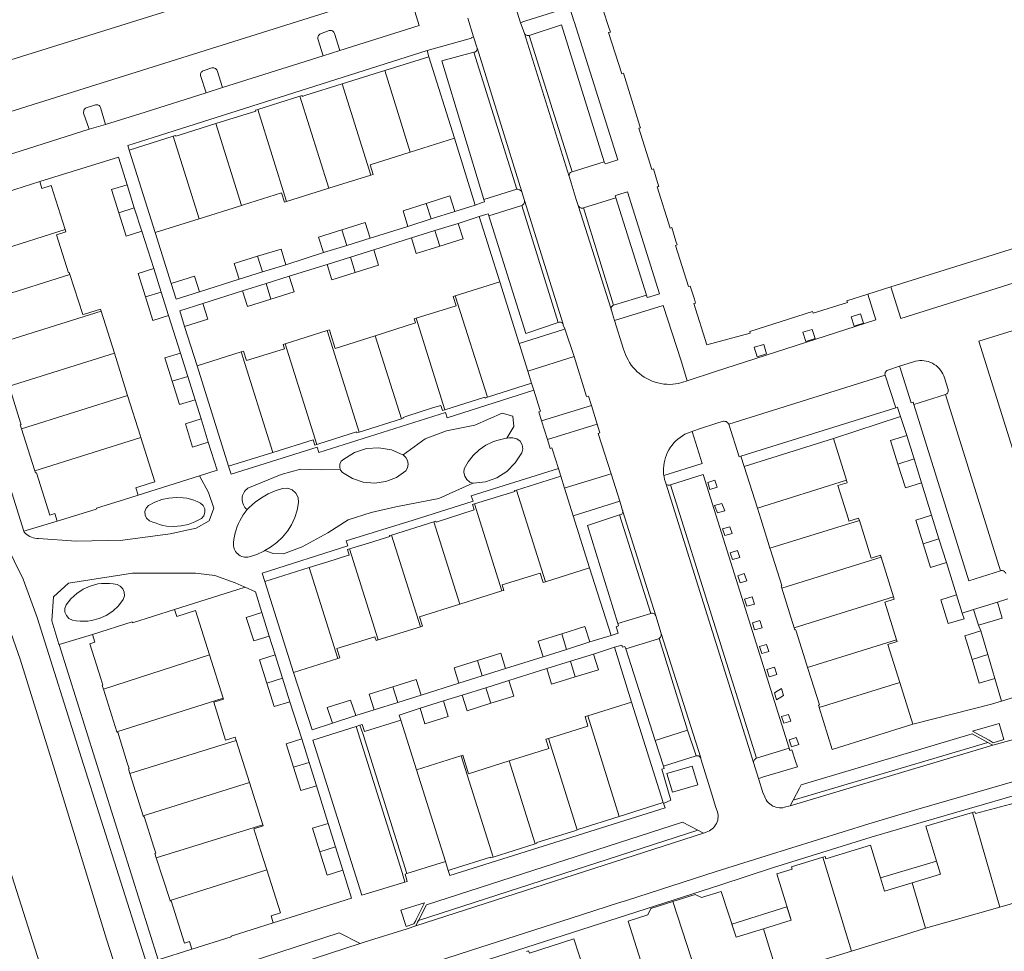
# Model space of a CAD drawing. Header units: metres. Extents: x 89888 to 94270, y 464165 to 468904.
# Tile 43 of 256: x 90876 to 90997, y 465844 to 465958. Entities that reach past the tile are written whole.
import ezdxf

# ---------------------------------------------------------------- set-up
doc = ezdxf.new("R2010")
doc.units = ezdxf.units.M
for name, color, linetype, lineweight in [('B_BEBOUWINGSGRENS_0', 251, 'CONTINUOUS', 13), ('B_LUIFEL_1', 251, 'CONTINUOUS', 13), ('B_OVERBOUWLIJN_LIJN_0', 251, 'CONTINUOUS', 13), ('B_TUSSENMUUR_0', 251, 'CONTINUOUS', 13), ('G_GRENS_ALGEMEEN_0', 251, 'CONTINUOUS', 13), ('T_CULTUURGRENS_0', 251, 'CONTINUOUS', 13), ('T_HEK_0', 251, 'CONTINUOUS', 13), ('T_MUUR_30CM_0', 251, 'CONTINUOUS', 13), ('T_WALBESCHERMING_0', 251, 'CONTINUOUS', 13), ('V_WEGGRENS_0', 251, 'CONTINUOUS', 13)]:
    doc.layers.add(name, color=color, linetype=linetype, lineweight=lineweight)

msp = doc.modelspace()

# ---------------------------------------------------------------- linework, layer by layer
at = {"layer": 'B_BEBOUWINGSGRENS_0'}
for p, q in [((90920.86, 465951.71), (90926.25, 465953.4)), ((90926.25, 465953.4), (90929.39, 465943.44)), ((90915.68, 465950.09), (90920.86, 465951.71)), ((90905.37, 465946.96), (90910.5, 465948.57)), ((90889.64, 465942.01), (90895.04, 465943.71)), ((90929.39, 465943.44), (90923.97, 465941.73)), ((90892.82, 465931.92), (90889.64, 465942.01)), ((90919.18, 465938.95), (90914.03, 465937.33)), ((90889.4, 465937.77), (90890.29, 465934.93)), ((90890.29, 465934.93), (90891.2, 465932.09)), ((90929.4, 465934.49), (90926.53, 465933.59)), ((90898.22, 465933.61), (90892.82, 465931.92)), ((90926.53, 465933.59), (90923.69, 465932.68)), ((90924.12, 465931.28), (90926.98, 465932.16)), ((90926.98, 465932.16), (90929.84, 465933.05)), ((90919.1, 465931.24), (90916.23, 465930.35)), ((91001.71, 465931.27), (90982.64, 465925.28)), ((90916.23, 465930.35), (90913.37, 465929.47)), ((90916.68, 465928.93), (90919.52, 465929.83)), ((90913.82, 465928.03), (90916.68, 465928.93)), ((90892.66, 465927.52), (90893.56, 465924.66)), ((90908.8, 465928), (90905.93, 465927.11)), ((90905.93, 465927.11), (90903.07, 465926.22)), ((90906.37, 465925.7), (90909.21, 465926.59)), ((90895.4, 465923.79), (90894.79, 465925.72)), ((90903.51, 465924.79), (90906.37, 465925.7)), ((90929.47, 465924.18), (90934.9, 465925.91)), ((90934.9, 465925.91), (90937.27, 465918.38)), ((90982.64, 465925.28), (90979.85, 465924.41)), ((90893.56, 465924.66), (90894.45, 465921.79)), ((90898.23, 465924.68), (90895.4, 465923.79)), ((90886.24, 465922.34), (90887.86, 465917.18)), ((90895.83, 465922.36), (90898.67, 465923.27)), ((90896.43, 465920.47), (90895.83, 465922.36)), ((90908.69, 465918.35), (90913.85, 465919.96)), ((90937.27, 465918.38), (90938.33, 465915.01)), ((90887.86, 465917.18), (90889.47, 465912.03)), ((90895.91, 465917.2), (90896.82, 465914.36)), ((90897.96, 465915.65), (90903.35, 465917.35)), ((90938.33, 465915.01), (90943.98, 465916.8)), ((90901.79, 465903.37), (90897.96, 465915.65)), ((90896.82, 465914.36), (90897.71, 465911.5)), ((90938.79, 465913.52), (90933.39, 465911.8)), ((90939.06, 465912.66), (90938.79, 465913.52)), ((90946.09, 465910.8), (90940.02, 465908.91)), ((90898.43, 465909.16), (90899.31, 465906.32)), ((90922.89, 465909.18), (90917.74, 465907.56)), ((90940.74, 465906.64), (90946.8, 465908.53)), ((90964.75, 465903.33), (90975.64, 465906.76)), ((90975.64, 465906.76), (90977.24, 465901.66)), ((90984.6, 465907.13), (90985.49, 465904.27)), ((90907.21, 465905.06), (90901.79, 465903.37)), ((90942.36, 465902.17), (90942.06, 465903.1)), ((90966.36, 465898.25), (90964.75, 465903.33)), ((90985.49, 465904.27), (90986.4, 465901.35)), ((90936.95, 465900.47), (90942.36, 465902.17)), ((90942.81, 465900.7), (90943.87, 465897.32)), ((90943.87, 465897.32), (90945.85, 465890.95)), ((90987.6, 465897.41), (90988.51, 465894.53)), ((90921.7, 465894.98), (90926.85, 465896.59)), ((90967.87, 465893.38), (90967.78, 465893.66)), ((90988.51, 465894.53), (90989.43, 465891.62)), ((90981.45, 465892.28), (90982.98, 465887.42)), ((90906.21, 465889.3), (90911.63, 465890.99)), ((90945.85, 465890.95), (90940.48, 465889.26)), ((90909.71, 465878.19), (90906.21, 465889.3)), ((90935.17, 465888.14), (90930.02, 465886.52)), ((90970.86, 465883.63), (90969.34, 465888.49)), ((90990.65, 465887.66), (90991.37, 465885.42)), ((90992.74, 465885.86), (90995.68, 465886.77)), ((90903.96, 465884.9), (90905.87, 465885.5)), ((90905.87, 465885.5), (90906.77, 465882.64)), ((90993.35, 465883.95), (90992.74, 465885.86)), ((90925.23, 465883.76), (90920.07, 465882.16)), ((90993.63, 465883.26), (90994.49, 465880.37)), ((90945.91, 465881.91), (90943.07, 465881.01)), ((90899.46, 465880.34), (90901.13, 465875.04)), ((90907.49, 465880.34), (90908.39, 465877.48)), ((90943.07, 465881.01), (90940.19, 465880.11)), ((90943.53, 465879.56), (90946.35, 465880.43)), ((90994.49, 465880.37), (90995.36, 465877.47)), ((90915.12, 465879.89), (90909.71, 465878.19)), ((90940.64, 465878.66), (90943.53, 465879.56)), ((90935.62, 465878.66), (90932.77, 465877.77)), ((90908.39, 465877.48), (90909.29, 465874.62)), ((90932.77, 465877.77), (90929.9, 465876.88)), ((90983.74, 465876.96), (90985.32, 465871.87)), ((90888.15, 465870.95), (90886.51, 465876.14)), ((90930.31, 465875.42), (90933.22, 465876.33)), ((90922.47, 465874.53), (90919.58, 465873.63)), ((90925.31, 465875.42), (90922.47, 465874.53)), ((90925.18, 465873.83), (90928.02, 465874.71)), ((90945.64, 465872.88), (90951, 465874.56)), ((90975.49, 465868.79), (90973.91, 465873.9)), ((90917.32, 465872.92), (90914.47, 465871.98)), ((90985.32, 465871.87), (90975.49, 465868.79)), ((90902.72, 465869.87), (90904.34, 465864.76)), ((90910.72, 465870.07), (90911.62, 465867.2)), ((90911.62, 465867.2), (90912.53, 465864.34)), ((90891.37, 465860.69), (90889.76, 465865.84)), ((90928.26, 465855.09), (90924.74, 465866.28)), ((90904.34, 465864.76), (90905.99, 465859.58)), ((90913.96, 465859.75), (90914.86, 465856.89)), ((90914.86, 465856.89), (90915.73, 465854.03)), ((90939.23, 465857.25), (90934.08, 465855.62)), ((90894.65, 465850.35), (90892.97, 465855.53)), ((90928.6, 465854), (90928.26, 465855.09)), ((90981.38, 465853.09), (90981.87, 465851.46)), ((90985.24, 465852.47), (90988.73, 465853.53)), ((90981.87, 465851.46), (90985.24, 465852.47)), ((90967.09, 465846.88), (90970.47, 465847.94)), ((90963.78, 465845.84), (90967.09, 465846.88))]:
    msp.add_line(p, q, dxfattribs=at)
for points in [[(90960.19, 465918.22), (90958.61, 465923.24), (90958.82, 465923.31), (90958.68, 465923.77), (90958.17, 465925.38), (90957.96, 465925.32), (90956.37, 465930.36), (90956.57, 465930.41), (90956.42, 465930.89), (90955.93, 465932.54), (90955.72, 465932.47), (90954.11, 465937.51), (90954.32, 465937.57), (90954.17, 465938.05), (90953.66, 465939.7), (90953.45, 465939.64), (90951.87, 465944.67), (90952.07, 465944.73), (90952.01, 465944.93), (90950, 465951.39), (90949.79, 465951.32), (90948.2, 465956.35), (90948.41, 465956.41), (90948.19, 465957.1), (90947.58, 465958.99)], [(90910.5, 465948.57), (90910.77, 465948.66), (90910.8, 465948.56), (90911.21, 465948.69), (90915.68, 465950.09)], [(90900.23, 465945.23), (90905.12, 465946.77), (90905.09, 465946.87), (90905.37, 465946.96)], [(90895.04, 465943.71), (90895.31, 465943.8), (90895.34, 465943.69), (90895.77, 465943.83), (90900.23, 465945.23)], [(90923.97, 465941.73), (90919.08, 465940.18), (90919.43, 465939.03), (90919.18, 465938.95)], [(90868.79, 465935.15), (90873.59, 465936.63), (90873.62, 465936.54), (90878.75, 465938.15)], [(90878.75, 465938.15), (90879.01, 465937.31), (90880.15, 465937.66), (90881.83, 465932.28)], [(90888.38, 465934.34), (90887.49, 465937.17), (90889.4, 465937.77)], [(90908.88, 465935.71), (90908.63, 465935.63), (90908.26, 465936.79), (90903.61, 465935.3), (90903.37, 465935.23)], [(90914.03, 465937.33), (90913.93, 465937.3), (90908.88, 465935.71)], [(90925.93, 465935.49), (90928.79, 465936.4), (90929.4, 465934.49)], [(90903.37, 465935.23), (90903.11, 465935.15), (90898.22, 465933.61)], [(90923.69, 465932.68), (90923.12, 465934.59), (90925.93, 465935.49)], [(90891.2, 465932.09), (90889.3, 465931.5), (90888.38, 465934.34)], [(90915.63, 465932.25), (90918.49, 465933.15), (90919.1, 465931.24)], [(90881.83, 465932.28), (90881.92, 465932), (90880.77, 465931.64), (90882.24, 465927.02), (90882.34, 465927.05), (90882.42, 465926.8)], [(90913.37, 465929.47), (90912.79, 465931.35), (90915.63, 465932.25)], [(90929.84, 465933.05), (90930.43, 465931.15), (90927.58, 465930.26)], [(90927.58, 465930.26), (90924.71, 465929.37), (90924.12, 465931.28)], [(90905.32, 465929.03), (90908.21, 465929.91), (90908.8, 465928)], [(90919.52, 465929.83), (90920.12, 465927.93), (90917.27, 465927.04)], [(90903.07, 465926.22), (90902.47, 465928.15), (90905.32, 465929.03)], [(90891.65, 465924.07), (90890.74, 465926.91), (90892.66, 465927.52)], [(90917.27, 465927.04), (90914.41, 465926.14), (90914.37, 465926.27), (90913.82, 465928.03)], [(90882.42, 465926.8), (90883.99, 465921.9), (90884.19, 465921.96), (90886.16, 465922.58), (90886.24, 465922.34)], [(90894.79, 465925.72), (90897.64, 465926.6), (90898.23, 465924.68)], [(90909.21, 465926.59), (90909.82, 465924.68), (90906.97, 465923.78)], [(90906.97, 465923.78), (90904.11, 465922.88), (90903.51, 465924.79)], [(90894.45, 465921.79), (90892.54, 465921.2), (90891.65, 465924.07)], [(90924.68, 465921.47), (90929.58, 465922.98), (90929.23, 465924.11), (90929.47, 465924.18)], [(90979.85, 465924.41), (90977.29, 465923.6), (90977.35, 465923.39), (90973.18, 465922.07), (90973.1, 465922.27), (90965.45, 465919.84), (90965.49, 465919.64), (90960.19, 465918.22)], [(90898.67, 465923.27), (90899.27, 465921.35), (90896.43, 465920.47)], [(90919.7, 465919.32), (90924.6, 465920.88), (90924.44, 465921.39), (90924.68, 465921.47)], [(90913.85, 465919.96), (90914.11, 465920.04), (90914.28, 465919.49), (90914.81, 465917.77), (90919.7, 465919.32)], [(90903.35, 465917.35), (90903.62, 465917.43), (90903.97, 465916.3), (90908.61, 465917.73), (90908.45, 465918.27), (90908.69, 465918.35)], [(90894.91, 465913.77), (90894, 465916.61), (90895.91, 465917.2)], [(90943.98, 465916.8), (90945.51, 465911.9), (90945.73, 465911.96), (90946.09, 465910.8)], [(90876.52, 465907.96), (90876.37, 465908.42), (90876.48, 465908.47), (90876.41, 465908.67), (90875.07, 465912.9), (90874.97, 465912.86), (90874.89, 465913.12)], [(90897.71, 465911.5), (90895.79, 465910.91), (90894.91, 465913.77)], [(90889.47, 465912.03), (90891.04, 465907.04), (90891.09, 465906.88)], [(90933.39, 465911.8), (90933.12, 465911.71), (90933.08, 465911.81), (90928.21, 465910.28)], [(90940.02, 465908.91), (90939.66, 465910.03), (90939.87, 465910.09), (90939.81, 465910.31), (90939.06, 465912.66)], [(90928.21, 465910.28), (90927.93, 465910.19), (90927.73, 465910.82), (90926.71, 465910.5), (90923.54, 465909.48), (90923.12, 465909.35), (90923.13, 465909.26), (90922.89, 465909.18)], [(90899.31, 465906.32), (90897.4, 465905.73), (90896.52, 465908.57), (90898.43, 465909.16)], [(90878.14, 465902.81), (90878.1, 465902.96), (90876.52, 465907.96)], [(90946.8, 465908.53), (90947.13, 465907.46), (90946.93, 465907.39), (90948.49, 465902.47)], [(90891.09, 465906.88), (90892.79, 465901.49), (90892.12, 465901.26), (90890.49, 465900.73), (90890.76, 465899.84)], [(90917.74, 465907.56), (90917.47, 465907.48), (90917.43, 465907.59), (90912.8, 465906.13), (90912.56, 465906.04)], [(90983.52, 465903.65), (90982.62, 465906.53), (90984.6, 465907.13)], [(90912.56, 465906.04), (90912.31, 465905.96), (90912.11, 465906.6), (90907.21, 465905.06)], [(90942.06, 465903.1), (90941.35, 465905.37), (90941.28, 465905.61), (90941.07, 465905.53), (90940.74, 465906.64)], [(90986.4, 465901.35), (90984.43, 465900.75), (90983.52, 465903.65)], [(90880.87, 465896.68), (90880.58, 465897.61), (90879.96, 465897.41), (90878.33, 465902.59), (90878.22, 465902.56), (90878.14, 465902.81)], [(90948.49, 465902.47), (90942.9, 465900.73), (90942.81, 465900.7)], [(90977.24, 465901.66), (90977.33, 465901.37), (90976.17, 465901.01), (90977.48, 465896.9), (90977.54, 465896.67), (90978.72, 465897.04), (90978.81, 465896.77)], [(90890.76, 465899.84), (90889.09, 465899.33), (90885.66, 465898.27), (90885.7, 465898.16), (90885.49, 465898.09), (90880.87, 465896.68)], [(90931.83, 465898.77), (90936.75, 465900.31), (90936.72, 465900.4), (90936.95, 465900.47)], [(90926.85, 465896.59), (90927.1, 465896.66), (90927.13, 465896.56), (90931.77, 465898.05), (90931.59, 465898.7), (90931.83, 465898.77)], [(90967.78, 465893.66), (90966.76, 465896.97), (90966.36, 465898.25)], [(90986.59, 465893.92), (90985.69, 465896.8), (90987.6, 465897.41)], [(90978.81, 465896.77), (90980.23, 465892.17), (90981.38, 465892.52), (90981.45, 465892.28)], [(90916.57, 465893.28), (90916.83, 465893.36), (90918.86, 465893.97), (90921.06, 465894.66), (90921.48, 465894.8), (90921.45, 465894.91), (90921.7, 465894.98)], [(90989.43, 465891.62), (90987.5, 465891.02), (90986.59, 465893.92)], [(90911.63, 465890.99), (90913.91, 465891.7), (90916.32, 465892.46), (90916.53, 465892.53), (90916.32, 465893.2), (90916.57, 465893.28)], [(90969.34, 465888.49), (90969.24, 465888.79), (90969.35, 465888.82), (90967.95, 465893.16), (90967.87, 465893.38)], [(90940.48, 465889.26), (90940.21, 465889.18), (90939.83, 465890.31), (90935.2, 465888.89), (90935.41, 465888.21), (90935.17, 465888.14)], [(90991.37, 465885.42), (90991.59, 465884.74), (90989.63, 465884.16), (90988.74, 465887.06), (90990.65, 465887.66)], [(90930.02, 465886.52), (90925.1, 465884.97), (90925.47, 465883.84), (90925.23, 465883.76)], [(90982.98, 465887.42), (90983.06, 465887.14), (90981.92, 465886.78), (90983.35, 465882.19)], [(90995.68, 465886.77), (90996.25, 465884.81), (90993.35, 465883.95)], [(90885.18, 465882.83), (90890.04, 465884.36), (90890.07, 465884.26), (90895.19, 465885.88)], [(90895.19, 465885.88), (90895.46, 465885.02), (90897.75, 465885.74), (90899.46, 465880.34)], [(90906.77, 465882.64), (90904.86, 465882.04), (90903.96, 465884.9)], [(90886.51, 465876.14), (90886.36, 465876.6), (90886.45, 465876.63), (90886.2, 465877.44), (90884.87, 465881.7), (90885.47, 465881.89), (90885.18, 465882.83)], [(90940.19, 465880.11), (90939.59, 465882.01), (90942.47, 465882.91)], [(90942.47, 465882.91), (90945.31, 465883.79), (90945.91, 465881.91)], [(90972.47, 465878.79), (90972.41, 465879.07), (90971.1, 465883.22), (90971.03, 465883.42), (90970.93, 465883.39), (90970.86, 465883.63)], [(90992.57, 465879.76), (90991.68, 465882.68), (90993.63, 465883.26)], [(90920.07, 465882.16), (90919.8, 465882.08), (90919.66, 465882.56), (90915, 465881.11), (90915.36, 465879.96), (90915.12, 465879.89)], [(90983.35, 465882.19), (90983.42, 465881.97), (90982.28, 465881.61), (90983.74, 465876.96)], [(90906.48, 465876.88), (90905.58, 465879.74), (90907.49, 465880.34)], [(90932.18, 465879.66), (90935.02, 465880.56), (90935.62, 465878.66)], [(90946.35, 465880.43), (90946.95, 465878.52), (90944.13, 465877.64)], [(90929.9, 465876.88), (90929.32, 465878.74), (90932.18, 465879.66)], [(90995.36, 465877.47), (90993.44, 465876.89), (90992.57, 465879.76)], [(90944.13, 465877.64), (90941.23, 465876.74), (90940.64, 465878.66)], [(90973.91, 465873.9), (90973.88, 465873.98), (90973.82, 465874.18), (90973.92, 465874.22), (90972.54, 465878.56), (90972.47, 465878.79)], [(90909.29, 465874.62), (90907.38, 465874.02), (90906.48, 465876.88)], [(90921.87, 465876.44), (90924.71, 465877.33), (90925.31, 465875.42)], [(90933.22, 465876.33), (90935.88, 465877.16), (90936.03, 465877.21)], [(90936.03, 465877.21), (90936.62, 465875.3), (90933.82, 465874.42)], [(90919.58, 465873.63), (90918.98, 465875.54), (90921.87, 465876.44)], [(90901.13, 465875.04), (90901.16, 465874.94), (90900.01, 465874.57), (90901.43, 465869.93), (90902.59, 465870.3), (90902.72, 465869.87)], [(90914.47, 465871.98), (90913.85, 465873.89), (90916.69, 465874.82), (90917.32, 465872.92)], [(90928.02, 465874.71), (90928.62, 465872.8), (90925.77, 465871.92), (90925.18, 465873.83)], [(90933.82, 465874.42), (90930.91, 465873.52), (90930.31, 465875.42)], [(90951, 465874.56), (90954.86, 465862.29), (90949.5, 465860.59)], [(90940.84, 465870.13), (90945.67, 465871.63), (90945.35, 465872.79), (90945.64, 465872.88)], [(90889.76, 465865.84), (90889.57, 465866.43), (90889.65, 465866.44), (90889.43, 465867.16), (90888.27, 465870.89), (90888.18, 465870.84), (90888.15, 465870.95)], [(90909.72, 465866.6), (90908.81, 465869.46), (90910.72, 465870.07)], [(90936.05, 465867.38), (90940.88, 465868.89), (90940.52, 465870.03), (90940.84, 465870.13)], [(90924.74, 465866.28), (90930.14, 465868.01), (90930.18, 465868.02)], [(90930.18, 465868.02), (90930.4, 465868.09), (90931.1, 465865.82), (90936.05, 465867.38)], [(90912.53, 465864.34), (90910.61, 465863.78), (90909.72, 465866.6)], [(90959.07, 465864.45), (90958.38, 465866.73), (90955.31, 465865.83)], [(90955.31, 465865.83), (90956, 465863.55), (90959.07, 465864.45)], [(90992.63, 465861.07), (90992.9, 465861.15), (90992.99, 465860.95), (90998.46, 465862.44), (90999.73, 465858.44)], [(90988.73, 465853.53), (90986.92, 465859.42), (90992.63, 465861.07)], [(90892.97, 465855.53), (90892.79, 465856.09), (90892.9, 465856.12), (90892.68, 465856.84), (90891.51, 465860.58), (90891.41, 465860.55), (90891.37, 465860.69)], [(90949.5, 465860.59), (90944.57, 465859.03), (90944.35, 465858.95)], [(90905.99, 465859.58), (90906.02, 465859.46), (90904.86, 465859.09), (90905.69, 465856.49), (90906.46, 465854.07)], [(90912.95, 465856.29), (90912.05, 465859.15), (90913.96, 465859.75)], [(90944.35, 465858.95), (90944.08, 465858.86), (90939.41, 465857.42), (90939.44, 465857.32), (90939.23, 465857.25)], [(90915.73, 465854.03), (90913.85, 465853.43), (90912.95, 465856.29)], [(90974.34, 465855.62), (90974.62, 465855.71), (90974.7, 465855.42), (90980.15, 465857.1), (90981.38, 465853.09)], [(90934.08, 465855.62), (90933.8, 465855.53), (90933.77, 465855.63), (90929.11, 465854.15), (90928.6, 465854)], [(90970.47, 465847.94), (90968.74, 465853.6), (90970.61, 465854.17), (90970.53, 465854.46), (90974.34, 465855.62)], [(90906.46, 465854.07), (90908.13, 465848.84), (90906.98, 465848.47), (90907.26, 465847.59)], [(90956.04, 465850.21), (90958.76, 465851.08), (90959.52, 465850.69), (90961.93, 465851.43), (90963.78, 465845.84)], [(91005.37, 465851.01), (91005.11, 465850.94), (91004.78, 465852.07), (91001.69, 465851.19), (90995.96, 465849.53)], [(90897.32, 465844.39), (90897.02, 465845.32), (90896.41, 465845.13), (90894.79, 465850.28), (90894.68, 465850.25), (90894.65, 465850.35)], [(90952.38, 465842.16), (90950.58, 465847.79), (90952.99, 465848.58), (90953.34, 465849.34), (90956.04, 465850.21)], [(90995.96, 465849.53), (90990.21, 465847.88), (90986.87, 465846.94)], [(90907.26, 465847.59), (90902.1, 465845.98), (90902.13, 465845.89), (90897.32, 465844.39)], [(90986.87, 465846.94), (90983.55, 465845.91), (90977.85, 465844.15)], [(90938.15, 465844.09), (90938.43, 465844.18), (90938.53, 465843.9), (90943.95, 465845.64), (90945.78, 465840.03)], [(90977.85, 465844.15), (90972.13, 465842.4), (90969.09, 465841.42), (90969.41, 465840.31), (90969.28, 465840.27), (90969.18, 465840.24)]]:
    msp.add_lwpolyline(points, dxfattribs=at)
at = {"layer": 'B_LUIFEL_1'}
for p, q in [((90981.38, 465853.09), (90981.87, 465851.46)), ((90981.38, 465853.09), (90981.38, 465853.09)), ((90963.24, 465847.45), (90963.78, 465845.84))]:
    msp.add_line(p, q, dxfattribs=at)
for points in [[(90988.73, 465853.53), (90988.23, 465855.15), (90981.38, 465853.09)], [(90970.47, 465847.94), (90969.97, 465849.57), (90963.24, 465847.45)]]:
    msp.add_lwpolyline(points, dxfattribs=at)
at = {"layer": 'B_OVERBOUWLIJN_LIJN_0'}
for p, q in [((90946.09, 465910.8), (90946.8, 465908.53)), ((90940.74, 465906.64), (90940.02, 465908.91))]:
    msp.add_line(p, q, dxfattribs=at)
at = {"layer": 'B_TUSSENMUUR_0'}
for p, q in [((90920.86, 465951.71), (90923.97, 465941.73)), ((90915.68, 465950.09), (90919.18, 465938.95)), ((90910.5, 465948.57), (90914.03, 465937.33)), ((90905.37, 465946.96), (90908.88, 465935.71)), ((90903.37, 465935.23), (90900.23, 465945.23)), ((90895.04, 465943.71), (90898.22, 465933.61)), ((90890.29, 465934.93), (90888.38, 465934.34)), ((90925.93, 465935.49), (90926.53, 465933.59)), ((90881.83, 465932.28), (90870.01, 465928.56)), ((90915.63, 465932.25), (90916.23, 465930.35)), ((90926.98, 465932.16), (90927.58, 465930.26)), ((90905.32, 465929.03), (90905.93, 465927.11)), ((90916.68, 465928.93), (90917.27, 465927.04)), ((90882.42, 465926.8), (90871.64, 465923.41)), ((90906.37, 465925.7), (90906.97, 465923.78)), ((90893.56, 465924.66), (90891.65, 465924.07)), ((90933.39, 465911.8), (90929.47, 465924.18)), ((90886.24, 465922.34), (90873.28, 465918.27)), ((90924.68, 465921.47), (90928.21, 465910.28)), ((90917.74, 465907.56), (90913.85, 465919.96)), ((90919.7, 465919.32), (90922.89, 465909.18)), ((90908.69, 465918.35), (90912.56, 465906.04)), ((90874.89, 465913.12), (90887.86, 465917.18)), ((90903.35, 465917.35), (90907.21, 465905.06)), ((90894.91, 465913.77), (90896.82, 465914.36)), ((90938.79, 465913.52), (90938.33, 465915.01)), ((90876.52, 465907.96), (90889.47, 465912.03)), ((90878.14, 465902.81), (90891.09, 465906.88)), ((90983.52, 465903.65), (90985.49, 465904.27)), ((90942.36, 465902.17), (90942.81, 465900.7)), ((90977.24, 465901.66), (90966.36, 465898.25)), ((90936.95, 465900.47), (90940.48, 465889.26)), ((90931.83, 465898.77), (90935.17, 465888.14)), ((90926.85, 465896.59), (90930.02, 465886.52)), ((90978.81, 465896.77), (90967.87, 465893.38)), ((90921.7, 465894.98), (90925.23, 465883.76)), ((90986.59, 465893.92), (90988.51, 465894.53)), ((90920.07, 465882.16), (90916.57, 465893.28)), ((90981.45, 465892.28), (90969.34, 465888.49)), ((90911.63, 465890.99), (90915.12, 465879.89)), ((90982.98, 465887.42), (90970.86, 465883.63)), ((90942.47, 465882.91), (90943.07, 465881.01)), ((90983.35, 465882.19), (90972.47, 465878.79)), ((90886.51, 465876.14), (90899.46, 465880.34)), ((90992.57, 465879.76), (90994.49, 465880.37)), ((90932.18, 465879.66), (90932.77, 465877.77)), ((90943.53, 465879.56), (90944.13, 465877.64)), ((90906.48, 465876.88), (90908.39, 465877.48)), ((90973.91, 465873.9), (90983.74, 465876.96)), ((90921.87, 465876.44), (90922.47, 465874.53)), ((90933.22, 465876.33), (90933.82, 465874.42)), ((90888.15, 465870.95), (90901.13, 465875.04)), ((90945.64, 465872.88), (90949.5, 465860.59)), ((90902.72, 465869.87), (90889.76, 465865.84)), ((90940.84, 465870.13), (90944.35, 465858.95)), ((90911.62, 465867.2), (90909.72, 465866.6)), ((90930.18, 465868.02), (90934.08, 465855.62)), ((90936.05, 465867.38), (90939.23, 465857.25)), ((90904.34, 465864.76), (90891.37, 465860.69)), ((90992.63, 465861.07), (90995.96, 465849.53)), ((90905.99, 465859.58), (90892.97, 465855.53)), ((90914.86, 465856.89), (90912.95, 465856.29)), ((90974.34, 465855.62), (90977.85, 465844.15)), ((90906.46, 465854.07), (90894.65, 465850.35)), ((90986.87, 465846.94), (90985.24, 465852.47)), ((90956.04, 465850.21), (90960.21, 465837.34)), ((90967.09, 465846.88), (90969.18, 465840.24))]:
    msp.add_line(p, q, dxfattribs=at)
at = {"layer": 'G_GRENS_ALGEMEEN_0'}
for p, q in [((90993.35, 465883.95), (90993.63, 465883.26)), ((90995.36, 465877.47), (90996.16, 465874.67))]:
    msp.add_line(p, q, dxfattribs=at)
at = {"layer": 'T_CULTUURGRENS_0'}
msp.add_line((90953.88, 465869.86), (90954.88, 465866.73), dxfattribs=at)
for points in [[(90935.76, 465906.79), (90935.52, 465906.76), (90935.03, 465906.66), (90934.55, 465906.53), (90934.07, 465906.38), (90933.19, 465905.94), (90932.38, 465905.38), (90931.67, 465904.7), (90931.05, 465903.93), (90930.55, 465903.08), (90930.51, 465902.61), (90930.62, 465902.15), (90930.88, 465901.74), (90931.26, 465901.45), (90931.63, 465901.33)], [(90915.43, 465903.04), (90915.48, 465902.9), (90915.72, 465902.6), (90916.91, 465901.87), (90918.23, 465901.42), (90919.62, 465901.3), (90920.99, 465901.5), (90922.29, 465902.01), (90923.43, 465902.81), (90923.64, 465903.2), (90923.71, 465903.64), (90923.63, 465904.08), (90923.42, 465904.46), (90923.1, 465904.76)], [(90904.07, 465898.08), (90904.33, 465898.36), (90905.04, 465898.99), (90905.8, 465899.53), (90906.62, 465900), (90907.48, 465900.38), (90908.38, 465900.67), (90908.99, 465900.71), (90909.57, 465900.51), (90910.02, 465900.1), (90910.29, 465899.55), (90910.32, 465898.94), (90910.15, 465898.01), (90909.87, 465897.1), (90909.47, 465896.24), (90908.97, 465895.44), (90908.36, 465894.71), (90907.67, 465894.06), (90906.91, 465893.49), (90906.24, 465893.09)], [(90898.37, 465898.87), (90897.97, 465899.07), (90897.56, 465899.23), (90897.14, 465899.36), (90896.71, 465899.46), (90896.27, 465899.52), (90895.39, 465899.57), (90894.51, 465899.5), (90893.64, 465899.31), (90892.81, 465899.01), (90892.03, 465898.59), (90891.73, 465898.27), (90891.58, 465897.85), (90891.6, 465897.41), (90891.79, 465897.02), (90892.13, 465896.73), (90892.53, 465896.56), (90892.94, 465896.41), (90893.36, 465896.27), (90893.78, 465896.16), (90894.21, 465896.06), (90895.1, 465896.01), (90895.99, 465896.09), (90896.86, 465896.28), (90897.69, 465896.59), (90898.48, 465897.01), (90898.76, 465897.34), (90898.91, 465897.75), (90898.88, 465898.19), (90898.69, 465898.58), (90898.37, 465898.87)], [(90882.73, 465884.59), (90883.19, 465884.51), (90883.66, 465884.46), (90884.13, 465884.45), (90884.61, 465884.47), (90885.07, 465884.53), (90886, 465884.77), (90886.87, 465885.16), (90887.66, 465885.69), (90888.35, 465886.34), (90888.92, 465887.1), (90889.07, 465887.53), (90889.06, 465887.98), (90888.89, 465888.41), (90888.58, 465888.74), (90888.18, 465888.94), (90887.71, 465889.02), (90887.24, 465889.06), (90886.76, 465889.07), (90886.29, 465889.06), (90885.82, 465889.02), (90884.91, 465888.75), (90884.04, 465888.36), (90883.25, 465887.83), (90882.55, 465887.19), (90881.96, 465886.45), (90881.81, 465886.02), (90881.82, 465885.56), (90882, 465885.13), (90882.31, 465884.8), (90882.73, 465884.59)]]:
    msp.add_lwpolyline(points, dxfattribs=at)
at = {"layer": 'T_HEK_0'}
for p, q in [((90986.4, 465901.35), (90987.6, 465897.41)), ((90989.43, 465891.62), (90990.65, 465887.66))]:
    msp.add_line(p, q, dxfattribs=at)
at = {"layer": 'T_MUUR_30CM_0'}
for p, q in [((90929.39, 465943.44), (90931.92, 465935.29)), ((90864.71, 465933.89), (90876.79, 465895.44)), ((90934.9, 465925.91), (90932.4, 465933.89)), ((90876.79, 465895.44), (90880.87, 465896.68)), ((90948.49, 465882.7), (90945.85, 465890.95)), ((90951, 465874.56), (90948.93, 465881.26)), ((90994.93, 465874.32), (90985.32, 465871.87)), ((90922.82, 465872.35), (90922.63, 465872.97)), ((90924.74, 465866.28), (90922.82, 465872.35))]:
    msp.add_line(p, q, dxfattribs=at)
at = {"layer": 'T_WALBESCHERMING_0'}
msp.add_lwpolyline([(90869.25, 465872.45), (90879.8, 465839.25), (90881.39, 465834.12)], dxfattribs=at)
at = {"layer": 'V_WEGGRENS_0'}
for p, q in [((90923.6, 465961.94), (90852.27, 465939.53)), ((90936.72, 465959.9), (90937.45, 465957.56)), ((90931.71, 465955.82), (90930.99, 465958.13)), ((90937.87, 465956.35), (90937.45, 465957.56)), ((90937.87, 465956.35), (90943.38, 465938.79)), ((90938.48, 465956.01), (90943.73, 465939.34)), ((90931.42, 465955.73), (90931.71, 465955.82)), ((90931.71, 465955.82), (90932.11, 465954.57)), ((90915.37, 465954.15), (90913.36, 465953.51)), ((90926.25, 465953.4), (90926.06, 465954.17)), ((90931.75, 465953.95), (90936.99, 465937.21)), ((90932.11, 465954.57), (90932.14, 465954.48)), ((90937.6, 465936.92), (90932.14, 465954.48)), ((90901.07, 465949.64), (90913.36, 465953.51)), ((90901.07, 465949.64), (90899.04, 465949.01)), ((90872.45, 465940.62), (90884.76, 465944.55)), ((90886.78, 465945.14), (90884.76, 465944.55)), ((90878.75, 465938.15), (90888.35, 465941.15)), ((90888.35, 465941.15), (90889.4, 465937.77)), ((90943.73, 465939.34), (90947.67, 465940.58)), ((90943.62, 465938), (90944.22, 465935.98)), ((90932.95, 465935.97), (90936.99, 465937.21)), ((90937.91, 465935.84), (90937.6, 465936.92)), ((90950.5, 465936.92), (90954.42, 465924.46)), ((90932.75, 465935.6), (90931.92, 465935.29)), ((90942.63, 465920.73), (90937.91, 465935.84)), ((90944.22, 465935.98), (90944.49, 465935.24)), ((90945.13, 465934.94), (90949.08, 465936.15)), ((90952.81, 465924.29), (90949.08, 465936.15)), ((90931.92, 465935.29), (90929.4, 465934.49)), ((90933.59, 465933.95), (90937.59, 465935.24)), ((90937.59, 465935.24), (90942.05, 465920.94)), ((90944.49, 465935.24), (90948.49, 465922.56)), ((90945.13, 465934.94), (90948.8, 465923.04)), ((90929.84, 465933.05), (90932.4, 465933.89)), ((90932.4, 465933.89), (90933.22, 465934.14)), ((90891.2, 465932.09), (90892.66, 465927.52)), ((90923.69, 465932.68), (90919.1, 465931.24)), ((90894.79, 465925.72), (90892.82, 465931.92)), ((90919.52, 465929.83), (90924.12, 465931.28)), ((90913.37, 465929.47), (90908.8, 465928)), ((90909.21, 465926.59), (90913.82, 465928.03)), ((90903.07, 465926.22), (90898.23, 465924.68)), ((90898.67, 465923.27), (90903.51, 465924.79)), ((90948.8, 465923.04), (90952.81, 465924.29)), ((90948.93, 465921.19), (90954.86, 465923.01)), ((90894.45, 465921.79), (90895.91, 465917.2)), ((90897.96, 465915.65), (90896.43, 465920.47)), ((90942.84, 465920.15), (90943.98, 465916.8)), ((90999.19, 465920.47), (90993.41, 465918.67)), ((90983.71, 465915.6), (90982.27, 465915.13)), ((90983.71, 465915.6), (90985.42, 465916.14)), ((90957.79, 465913.82), (90961.25, 465914.94)), ((90981.95, 465914.51), (90962.86, 465908.51)), ((90981.95, 465914.51), (90983.24, 465910.51)), ((90897.71, 465911.5), (90898.43, 465909.16)), ((90989.31, 465912.13), (90985.45, 465910.91)), ((90996.04, 465890.61), (90989.31, 465912.13)), ((90946.8, 465908.53), (90946.09, 465910.8)), ((90964.33, 465904.6), (90983.24, 465910.51)), ((90983.82, 465909.47), (90975.64, 465906.76)), ((90983.82, 465909.47), (90984.6, 465907.13)), ((90961.16, 465908.56), (90959.41, 465907.98)), ((90899.31, 465906.32), (90900.4, 465902.91)), ((90964.75, 465903.33), (90964.33, 465904.6)), ((90890.76, 465899.84), (90898.23, 465902.22)), ((90900.4, 465902.91), (90898.23, 465902.22)), ((90948.49, 465902.47), (90949.58, 465899.1)), ((90955.16, 465901.32), (90965.92, 465867.07)), ((90966.24, 465867.71), (90955.74, 465901.09)), ((90943.87, 465897.32), (90949.58, 465899.1)), ((90949.53, 465897.45), (90953.33, 465885.41)), ((90953.95, 465885.09), (90949.92, 465897.87)), ((90876.83, 465895.32), (90876.79, 465895.44)), ((90903.83, 465888.6), (90895.19, 465885.88)), ((90903.83, 465888.6), (90905.07, 465888.04)), ((90905.07, 465888.04), (90905.87, 465885.5)), ((90995.68, 465886.77), (90996.94, 465887.2)), ((90949.31, 465884.15), (90953.33, 465885.41)), ((90954.62, 465882.95), (90953.95, 465885.09)), ((90991.37, 465885.42), (90992.74, 465885.86)), ((90885.18, 465882.83), (90881.1, 465881.59)), ((90948.49, 465882.7), (90945.91, 465881.91)), ((90959.44, 465867.74), (90954.62, 465882.95)), ((90906.77, 465882.64), (90907.49, 465880.34)), ((90957.84, 465871.12), (90954.38, 465882.35)), ((90946.35, 465880.43), (90948.93, 465881.26)), ((90950.28, 465881.06), (90953.88, 465869.86)), ((90940.19, 465880.11), (90935.62, 465878.66)), ((90912.01, 465871.18), (90909.71, 465878.19)), ((90936.03, 465877.21), (90940.64, 465878.66)), ((90929.9, 465876.88), (90925.31, 465875.42)), ((91000.24, 465875.99), (90996.16, 465874.67)), ((90909.29, 465874.62), (90910.72, 465870.07)), ((90928.02, 465874.71), (90930.31, 465875.42)), ((90996.16, 465874.67), (90994.93, 465874.32)), ((90919.58, 465873.63), (90917.32, 465872.92)), ((90922.63, 465872.97), (90925.18, 465873.83)), ((90914.47, 465871.98), (90912.01, 465871.18)), ((90912.07, 465869.9), (90917.37, 465871.58)), ((90917.37, 465871.58), (90917.84, 465871.74)), ((90953.88, 465869.86), (90957.84, 465871.12)), ((90957.84, 465871.12), (90958.87, 465868)), ((90918.05, 465850.99), (90912.07, 465869.9)), ((90970.71, 465862.58), (90994.49, 465869.64)), ((90995.12, 465869.29), (90994.49, 465869.64)), ((90995.12, 465869.29), (90997.62, 465870)), ((90966.24, 465867.71), (90970.24, 465868.94)), ((90970.36, 465861.91), (90995.12, 465869.29)), ((90958.87, 465868), (90954.88, 465866.73)), ((90966.49, 465865.24), (90965.92, 465867.07)), ((90966.49, 465865.24), (90967.03, 465863.51)), ((90998.34, 465865.07), (90985.81, 465861.44)), ((90912.53, 465864.34), (90913.96, 465859.75)), ((90961.3, 465861.7), (90960.77, 465863.44)), ((90970.71, 465862.58), (90970.36, 465861.91)), ((90985.81, 465861.44), (90979.98, 465859.69)), ((90959.1, 465858.92), (90957.22, 465859.92)), ((90924.98, 465847.9), (90959.1, 465858.92)), ((90959.79, 465858.56), (90959.1, 465858.92)), ((90979.98, 465859.69), (90967.41, 465855.79)), ((90924.64, 465847.24), (90959.79, 465858.56)), ((90928.26, 465855.09), (90923.55, 465853.64)), ((90967.41, 465855.79), (90961.34, 465853.87)), ((90915.73, 465854.03), (90916.81, 465850.6)), ((90923.32, 465852.56), (90918.05, 465850.99)), ((90916.81, 465850.6), (90907.26, 465847.59)), ((90925.72, 465850.03), (90922.83, 465849.15)), ((90949.39, 465850.06), (90943.61, 465848.18)), ((90943.61, 465848.18), (90931.32, 465844.22)), ((90897.68, 465838.54), (90917.85, 465845.07)), ((90931.32, 465844.22), (90925.54, 465842.34))]:
    msp.add_line(p, q, dxfattribs=at)
for points in [[(90853.93, 465950.99), (90855.24, 465946.78), (90891.26, 465958.05), (90919.61, 465966.93)], [(90915.37, 465954.15), (90925.08, 465957.21), (90923.76, 465961.44), (90923.6, 465961.94)], [(90938.07, 465957.78), (90943.4, 465959.47), (90943.94, 465957.8)], [(90937.45, 465957.56), (90937.73, 465957.66), (90938.07, 465957.78)], [(90947.67, 465940.58), (90942.46, 465957.32), (90938.48, 465956.01)], [(90943.94, 465957.8), (90943.97, 465957.72), (90949.31, 465940.8)], [(90913.36, 465953.51), (90912.71, 465955.58), (90912.71, 465955.68), (90912.71, 465955.79), (90912.74, 465955.89), (90912.79, 465955.99), (90912.85, 465956.08), (90912.93, 465956.15), (90913.02, 465956.22), (90914.08, 465956.59), (90914.18, 465956.62), (90914.28, 465956.62), (90914.38, 465956.6), (90914.48, 465956.56), (90914.56, 465956.5), (90914.63, 465956.42), (90914.68, 465956.34), (90914.71, 465956.24), (90915.37, 465954.15)], [(90938.48, 465956.01), (90938.37, 465956), (90938.26, 465956.01), (90938.15, 465956.04), (90938.06, 465956.09), (90937.98, 465956.17), (90937.91, 465956.25), (90937.87, 465956.35)], [(90926.06, 465954.17), (90931.45, 465955.67), (90931.42, 465955.73)], [(90889.64, 465942.01), (90889.48, 465942.56), (90892.6, 465943.55), (90926.06, 465954.17)], [(90931.75, 465953.95), (90927.85, 465952.89), (90932.95, 465935.97)], [(90932.14, 465954.48), (90932.15, 465954.39), (90932.14, 465954.3), (90932.11, 465954.21), (90932.07, 465954.13), (90932, 465954.06), (90931.93, 465954.01), (90931.84, 465953.97), (90931.75, 465953.95)], [(90899.04, 465949.01), (90898.37, 465951.1), (90898.37, 465951.2), (90898.38, 465951.31), (90898.41, 465951.41), (90898.46, 465951.5), (90898.53, 465951.58), (90898.61, 465951.65), (90898.7, 465951.7), (90899.77, 465952.05), (90899.88, 465952.05), (90899.99, 465952.04), (90900.09, 465952.01), (90900.19, 465951.97), (90900.27, 465951.9), (90900.35, 465951.82), (90900.41, 465951.73), (90901.07, 465949.64)], [(90886.78, 465945.14), (90891.62, 465946.65), (90899.04, 465949.01)], [(90884.76, 465944.55), (90884.1, 465946.53), (90884.1, 465946.64), (90884.11, 465946.75), (90884.13, 465946.85), (90884.18, 465946.95), (90884.24, 465947.04), (90884.32, 465947.12), (90884.41, 465947.18), (90885.55, 465947.52), (90885.65, 465947.54), (90885.74, 465947.54), (90885.84, 465947.52), (90885.93, 465947.48), (90886.01, 465947.43), (90886.08, 465947.36), (90886.13, 465947.28), (90886.17, 465947.19), (90886.78, 465945.14)], [(90949.31, 465940.8), (90948.04, 465940.41), (90947.76, 465940.31), (90947.67, 465940.58)], [(90943.38, 465938.79), (90943.37, 465938.89), (90943.38, 465938.99), (90943.42, 465939.09), (90943.47, 465939.18), (90943.54, 465939.25), (90943.63, 465939.31), (90943.73, 465939.34)], [(90943.38, 465938.79), (90943.41, 465938.69), (90943.62, 465938)], [(90936.99, 465937.21), (90937.11, 465937.21), (90937.22, 465937.18), (90937.33, 465937.14), (90937.44, 465937.08), (90937.53, 465937.01), (90937.6, 465936.92)], [(90949.08, 465936.15), (90949, 465936.43), (90949.28, 465936.52), (90950.5, 465936.92)], [(90932.95, 465935.97), (90933.04, 465935.69), (90932.75, 465935.6)], [(90937.59, 465935.24), (90937.68, 465935.29), (90937.76, 465935.36), (90937.83, 465935.44), (90937.88, 465935.53), (90937.91, 465935.63), (90937.92, 465935.73), (90937.91, 465935.84)], [(90944.49, 465935.24), (90944.53, 465935.15), (90944.59, 465935.07), (90944.66, 465935), (90944.75, 465934.95), (90944.84, 465934.92), (90944.94, 465934.91), (90945.04, 465934.91), (90945.13, 465934.94)], [(90933.22, 465934.14), (90933.5, 465934.23), (90933.59, 465933.95)], [(90933.59, 465933.95), (90938.08, 465919.58), (90942.05, 465920.94)], [(90982.64, 465925.28), (90983.85, 465921.42), (91002.89, 465927.42), (91001.71, 465931.27)], [(90850.83, 465925.58), (90851.49, 465924.67), (90854.72, 465922), (90857.68, 465919.93), (90859.17, 465918.61), (90861.65, 465915.2), (90863.46, 465911.73), (90864.53, 465908.89), (90865.73, 465904.67), (90867.38, 465899.48), (90869.15, 465895.61), (90871.33, 465892.12), (90873.27, 465888), (90874.95, 465883.76), (90876.37, 465879.8), (90880.6, 465866.21), (90886.91, 465845.61), (90889.66, 465837.01)], [(90954.42, 465924.46), (90953.21, 465924.09), (90952.9, 465923.99), (90952.81, 465924.29)], [(90961.25, 465914.94), (90980.83, 465921.28), (90979.85, 465924.41)], [(90948.49, 465922.56), (90948.49, 465922.68), (90948.5, 465922.76), (90948.54, 465922.84), (90948.59, 465922.91), (90948.65, 465922.97), (90948.72, 465923.01), (90948.8, 465923.04)], [(90948.49, 465922.56), (90948.51, 465922.5), (90948.53, 465922.45), (90948.68, 465921.99), (90948.93, 465921.19)], [(90954.86, 465923.01), (90957.04, 465916.27), (90957.7, 465914.1), (90957.79, 465913.82)], [(90957.79, 465913.82), (90956.74, 465913.49), (90956.38, 465913.43), (90956.02, 465913.39), (90955.66, 465913.38), (90955.29, 465913.39), (90954.93, 465913.42), (90954.57, 465913.48), (90954.22, 465913.55), (90953.87, 465913.65), (90953.52, 465913.78), (90953.19, 465913.92), (90952.86, 465914.08), (90952.55, 465914.27), (90952.25, 465914.47), (90951.96, 465914.69), (90951.69, 465914.93), (90951.43, 465915.18), (90951.19, 465915.46), (90950.96, 465915.74), (90950.76, 465916.04), (90950.57, 465916.36), (90950.4, 465916.68), (90950.26, 465917.01), (90950.13, 465917.35), (90950.03, 465917.7), (90948.93, 465921.19)], [(90977.82, 465921.63), (90978.18, 465920.5), (90979.3, 465920.87), (90978.94, 465922), (90977.82, 465921.63)], [(90942.84, 465920.15), (90942.56, 465920.04), (90937.27, 465918.38)], [(90942.05, 465920.94), (90942.15, 465920.98), (90942.24, 465920.99), (90942.34, 465920.97), (90942.43, 465920.94), (90942.52, 465920.89), (90942.59, 465920.82), (90942.63, 465920.73)], [(90942.63, 465920.73), (90942.65, 465920.69), (90942.66, 465920.63), (90942.84, 465920.15)], [(90971.92, 465919.75), (90972.27, 465918.62), (90973.4, 465918.98), (90973.04, 465920.1), (90971.92, 465919.75)], [(90993.41, 465918.67), (91001.41, 465893.1), (91007.16, 465894.95), (90999.19, 465920.47)], [(90965.98, 465917.92), (90966.32, 465916.76), (90967.47, 465917.11), (90967.13, 465918.27), (90965.98, 465917.92)], [(90982.27, 465915.13), (90982.18, 465915.08), (90982.09, 465915.01), (90982.02, 465914.93), (90981.97, 465914.83), (90981.94, 465914.73), (90981.93, 465914.62), (90981.95, 465914.51)], [(90983.92, 465914.99), (90983.83, 465915.26), (90983.71, 465915.6)], [(90985.42, 465916.14), (90985.67, 465916.21), (90985.93, 465916.26), (90986.2, 465916.29), (90986.46, 465916.29), (90986.72, 465916.27), (90986.98, 465916.22), (90987.24, 465916.16), (90987.48, 465916.07), (90987.72, 465915.96), (90987.95, 465915.82), (90988.17, 465915.67), (90988.37, 465915.5), (90988.55, 465915.31), (90988.72, 465915.11), (90988.87, 465914.89), (90989, 465914.66), (90989.11, 465914.42), (90989.19, 465914.17), (90989.64, 465912.75), (90989.66, 465912.66), (90989.66, 465912.56), (90989.64, 465912.46), (90989.61, 465912.37), (90989.55, 465912.29), (90989.48, 465912.22), (90989.4, 465912.17), (90989.31, 465912.13)], [(90985.45, 465910.91), (90985.36, 465911.2), (90985.15, 465911.13), (90983.92, 465914.99)], [(90939.06, 465912.66), (90928.47, 465909.31), (90928.26, 465909.93), (90912.81, 465905.07), (90912.61, 465905.7), (90902.11, 465902.4), (90901.79, 465903.37)], [(90983.24, 465910.51), (90983.46, 465910.58), (90983.55, 465910.3), (90983.82, 465909.47)], [(90985.45, 465910.91), (90992.18, 465889.4), (90996.04, 465890.61)], [(90935.76, 465906.79), (90936.61, 465908.22), (90936.52, 465909.51), (90935.18, 465909.85), (90931.87, 465908.4), (90928.39, 465907.71), (90925.81, 465906.74), (90923.1, 465904.76)], [(90959.41, 465907.98), (90958.46, 465907.66), (90958.39, 465907.64)], [(90962.86, 465908.51), (90962.8, 465908.61), (90962.73, 465908.7), (90962.64, 465908.77), (90962.54, 465908.83), (90962.43, 465908.86), (90962.31, 465908.88), (90962.2, 465908.87), (90961.53, 465908.67), (90961.16, 465908.56)], [(90962.86, 465908.51), (90964.12, 465904.53), (90964.33, 465904.6)], [(90931.63, 465901.33), (90931.71, 465901.3), (90933.15, 465901.47), (90934.53, 465901.96), (90935.77, 465902.75), (90936.8, 465903.79), (90937.58, 465905.03), (90937.71, 465905.52), (90937.64, 465906.01), (90937.39, 465906.44), (90936.99, 465906.74), (90936.51, 465906.86), (90936.01, 465906.83), (90935.76, 465906.79)], [(90954.94, 465902.25), (90954.91, 465902.43), (90954.89, 465902.77), (90954.89, 465903.11), (90954.92, 465903.45), (90954.97, 465903.79), (90955.04, 465904.13), (90955.13, 465904.46), (90955.25, 465904.78), (90955.39, 465905.09), (90955.55, 465905.4), (90955.74, 465905.69), (90955.94, 465905.97), (90956.16, 465906.23), (90956.4, 465906.47), (90956.65, 465906.7), (90956.93, 465906.91), (90957.21, 465907.1), (90957.51, 465907.28), (90957.82, 465907.42), (90958.14, 465907.55), (90958.39, 465907.64)], [(90958.39, 465907.64), (90959.62, 465903.7), (90954.94, 465902.25)], [(90923.1, 465904.76), (90923.09, 465904.76), (90921.68, 465905.38), (90920.16, 465905.64), (90918.63, 465905.53), (90917.16, 465905.06), (90915.85, 465904.25), (90915.56, 465903.99), (90915.39, 465903.65), (90915.36, 465903.27), (90915.43, 465903.04)], [(90906.21, 465889.3), (90905.88, 465890.32), (90916.35, 465893.65), (90916.16, 465894.25), (90924.32, 465896.81), (90931.65, 465899.12), (90931.42, 465899.76), (90942.06, 465903.1)], [(90898.23, 465902.22), (90899.34, 465900.17), (90900, 465898.26), (90899.41, 465896.73), (90897.83, 465895.82), (90894.67, 465895.13), (90888.88, 465894.33), (90883.18, 465894.24), (90878.59, 465894.54), (90878.37, 465894.55), (90878.15, 465894.59), (90877.94, 465894.64), (90877.73, 465894.71), (90877.53, 465894.8), (90877.34, 465894.91), (90877.16, 465895.03), (90876.99, 465895.17), (90876.83, 465895.32)], [(90915.43, 465903.04), (90913.09, 465902.96), (90910.56, 465903.01), (90908.22, 465902.36), (90904.16, 465900.71), (90904.01, 465900.59), (90903.87, 465900.46), (90903.75, 465900.31), (90903.65, 465900.15), (90903.57, 465899.97), (90903.51, 465899.79), (90903.46, 465899.61), (90903.45, 465899.42), (90903.45, 465899.23), (90903.48, 465899.04), (90903.53, 465898.85), (90903.6, 465898.67), (90903.69, 465898.51), (90903.8, 465898.35), (90903.92, 465898.21), (90904.07, 465898.08)], [(90954.94, 465902.25), (90954.96, 465902.09), (90955.03, 465901.75), (90955.12, 465901.42), (90955.16, 465901.32)], [(90970.24, 465868.94), (90959.73, 465902.36), (90955.74, 465901.09)], [(90906.24, 465893.09), (90907.25, 465892.74), (90908.49, 465892.7), (90910.79, 465893.52), (90913.9, 465895.26), (90916.39, 465896.82), (90919.22, 465897.74), (90922.22, 465898.44), (90927.46, 465899.42), (90931.63, 465901.33)], [(90955.74, 465901.09), (90955.64, 465901.07), (90955.54, 465901.06), (90955.45, 465901.07), (90955.35, 465901.11), (90955.27, 465901.16), (90955.21, 465901.24), (90955.16, 465901.32)], [(90961.18, 465901.68), (90960.29, 465901.4), (90960.56, 465900.53), (90961.45, 465900.81), (90961.18, 465901.68)], [(90949.58, 465899.1), (90949.88, 465897.99), (90949.91, 465897.92), (90949.92, 465897.87)], [(90961.13, 465898.58), (90961.48, 465897.7), (90962.37, 465897.95), (90962.02, 465898.83), (90961.13, 465898.58)], [(90872.43, 465897.48), (90874.52, 465894.06), (90876.73, 465889.58), (90878.43, 465884.89), (90883.84, 465867.72), (90893.43, 465837.43)], [(90904.07, 465898.08), (90903.82, 465897.76), (90903.59, 465897.43), (90903.38, 465897.09), (90903.19, 465896.73), (90903.01, 465896.37), (90902.86, 465896), (90902.73, 465895.62), (90902.61, 465895.23), (90902.52, 465894.84), (90902.45, 465894.45), (90902.4, 465894.05), (90902.38, 465893.86), (90902.39, 465893.66), (90902.43, 465893.48), (90902.48, 465893.29), (90902.56, 465893.12), (90902.66, 465892.96), (90902.78, 465892.81), (90902.91, 465892.67), (90903.06, 465892.55), (90903.22, 465892.45), (90903.4, 465892.37), (90903.58, 465892.32), (90903.76, 465892.28), (90903.96, 465892.27), (90904.15, 465892.28), (90904.33, 465892.31), (90905.24, 465892.61), (90906.1, 465893.01), (90906.24, 465893.09)], [(90949.53, 465897.45), (90945.61, 465896.13), (90949.31, 465884.15)], [(90949.92, 465897.87), (90949.92, 465897.78), (90949.9, 465897.68), (90949.85, 465897.6), (90949.79, 465897.53), (90949.71, 465897.49), (90949.62, 465897.46), (90949.53, 465897.45)], [(90962.98, 465895.98), (90962.09, 465895.73), (90962.39, 465894.9), (90963.28, 465895.16), (90962.98, 465895.98)], [(90963.02, 465892.82), (90963.31, 465891.97), (90964.22, 465892.23), (90963.93, 465893.07), (90963.02, 465892.82)], [(90880.22, 465884.48), (90880.43, 465887.43), (90882.26, 465889.09), (90890.07, 465890.3), (90897.74, 465890.33), (90900.13, 465890.03), (90902.62, 465889.15), (90903.69, 465888.66), (90903.83, 465888.6)], [(90964.76, 465890.27), (90963.95, 465890), (90964.24, 465889.13), (90965.06, 465889.4), (90964.76, 465890.27)], [(90996.68, 465890.29), (90996.64, 465890.38), (90996.58, 465890.46), (90996.51, 465890.53), (90996.42, 465890.59), (90996.33, 465890.62), (90996.23, 465890.64), (90996.13, 465890.63), (90996.04, 465890.61)], [(90964.8, 465887.14), (90965.07, 465886.28), (90965.99, 465886.55), (90965.72, 465887.42), (90964.8, 465887.14)], [(90953.33, 465885.41), (90953.43, 465885.43), (90953.54, 465885.43), (90953.65, 465885.41), (90953.74, 465885.36), (90953.82, 465885.3), (90953.89, 465885.22), (90953.95, 465885.09)], [(90881.1, 465881.59), (90881.09, 465881.64), (90880.22, 465884.48)], [(90949.31, 465884.15), (90949.4, 465883.87), (90949.11, 465883.78), (90949.36, 465882.98), (90948.49, 465882.7)], [(90966.66, 465884.55), (90965.75, 465884.27), (90966.02, 465883.38), (90966.93, 465883.66), (90966.66, 465884.55)], [(90954.38, 465882.35), (90954.46, 465882.41), (90954.53, 465882.48), (90954.58, 465882.57), (90954.62, 465882.66), (90954.63, 465882.75), (90954.63, 465882.85), (90954.62, 465882.95)], [(90897.32, 465844.39), (90893.22, 465843.1), (90881.1, 465881.59)], [(90948.93, 465881.26), (90949.82, 465881.53), (90949.9, 465881.26), (90950.19, 465881.35), (90950.28, 465881.06)], [(90950.28, 465881.06), (90954.3, 465882.3), (90954.38, 465882.35)], [(90966.63, 465881.36), (90966.92, 465880.49), (90967.77, 465880.73), (90967.49, 465881.6), (90966.63, 465881.36)], [(90968.44, 465878.83), (90967.52, 465878.54), (90967.81, 465877.66), (90968.73, 465877.95), (90968.44, 465878.83)], [(90901.77, 465832.88), (90908.44, 465835.06), (90932.38, 465842.75), (90961.88, 465852.26), (90968.2, 465854.32), (90980.26, 465858.07), (90986.36, 465859.88), (90998.15, 465863.27), (91005.14, 465865.24), (91016.51, 465868.38), (91023.63, 465870.24), (91035.02, 465873.16), (91048.64, 465876.42)], [(90968.43, 465875.69), (90968.7, 465874.84), (90969.56, 465875.37), (90969.29, 465876.22), (90968.43, 465875.69)], [(90969.31, 465872.82), (90969.6, 465871.99), (90970.44, 465872.23), (90970.15, 465873.06), (90969.31, 465872.82)], [(90917.84, 465871.74), (90918.12, 465871.84), (90918.41, 465870.97), (90922.82, 465872.35)], [(90996.46, 465869.98), (90995.89, 465871.96), (90992.62, 465871.03)], [(90917.37, 465871.58), (90922.97, 465853.75), (90923.32, 465852.56)], [(90917.84, 465871.74), (90918.21, 465870.59), (90923.55, 465853.64)], [(90994.49, 465869.64), (90992.58, 465870.7), (90971.7, 465864.45), (90971.48, 465864.04), (90970.71, 465862.58)], [(90992.62, 465871.03), (90994.64, 465869.9), (90995.16, 465869.61), (90996.46, 465869.98)], [(90971.11, 465870.25), (90970.23, 465869.95), (90970.52, 465869.09), (90971.4, 465869.4), (90971.11, 465870.25)], [(90970.24, 465868.94), (90970.33, 465868.66), (90970.57, 465868.73), (90971.03, 465867.35)], [(90959.44, 465867.74), (90959.39, 465867.82), (90959.33, 465867.9), (90959.25, 465867.95), (90959.16, 465867.99), (90959.07, 465868.02), (90958.97, 465868.02), (90958.87, 465868)], [(90960.77, 465863.44), (90959.47, 465867.64), (90959.44, 465867.74)], [(90965.92, 465867.07), (90965.9, 465867.16), (90965.9, 465867.26), (90965.91, 465867.36), (90965.95, 465867.45), (90966, 465867.54), (90966.07, 465867.61), (90966.15, 465867.67), (90966.24, 465867.71)], [(90971.03, 465867.35), (90971.26, 465866.68), (90967.1, 465865.42)], [(90954.88, 465866.73), (90954.98, 465866.45), (90954.69, 465866.36), (90955.8, 465862.59), (90954.91, 465862.19), (90955.08, 465861.66), (90928.81, 465853.38), (90928.6, 465854)], [(90967.1, 465865.42), (90966.78, 465865.33), (90966.49, 465865.24)], [(90967.03, 465863.51), (90967.26, 465863), (90967.34, 465862.8), (90967.44, 465862.61), (90967.57, 465862.44), (90967.71, 465862.27), (90967.86, 465862.13), (90968.04, 465862), (90968.26, 465861.87), (90968.42, 465861.8), (90968.62, 465861.73), (90968.83, 465861.68), (90969.04, 465861.66), (90969.26, 465861.65), (90969.47, 465861.67), (90969.68, 465861.72), (90970.36, 465861.91)], [(90959.79, 465858.56), (90960.11, 465858.69), (90960.31, 465858.76), (90960.5, 465858.85), (90960.68, 465858.95), (90960.85, 465859.08), (90961.01, 465859.22), (90961.14, 465859.38), (90961.26, 465859.56), (90961.37, 465859.74), (90961.45, 465859.93), (90961.51, 465860.14), (90961.54, 465860.34), (90961.56, 465860.55), (90961.55, 465860.76), (90961.53, 465860.97), (90961.48, 465861.18), (90961.3, 465861.7)], [(90957.22, 465859.92), (90925.94, 465849.8), (90924.98, 465847.9)], [(90961.34, 465853.87), (90950.37, 465850.33), (90949.39, 465850.06)], [(90923.55, 465853.64), (90923.34, 465853.56), (90923.6, 465852.64), (90923.32, 465852.56)], [(90922.83, 465849.15), (90923.48, 465847.17), (90924.43, 465847.48), (90924.61, 465847.82), (90924.71, 465848.03), (90925.72, 465850.03)], [(90924.98, 465847.9), (90924.88, 465847.69), (90924.64, 465847.24)], [(90917.85, 465845.07), (90918.36, 465845.23), (90923.58, 465846.89), (90924.64, 465847.24)], [(90917.85, 465845.07), (90915.29, 465846.4), (90899.05, 465841.09), (90899.08, 465841.41)]]:
    msp.add_lwpolyline(points, dxfattribs=at)

doc.saveas('drawing.dxf')
